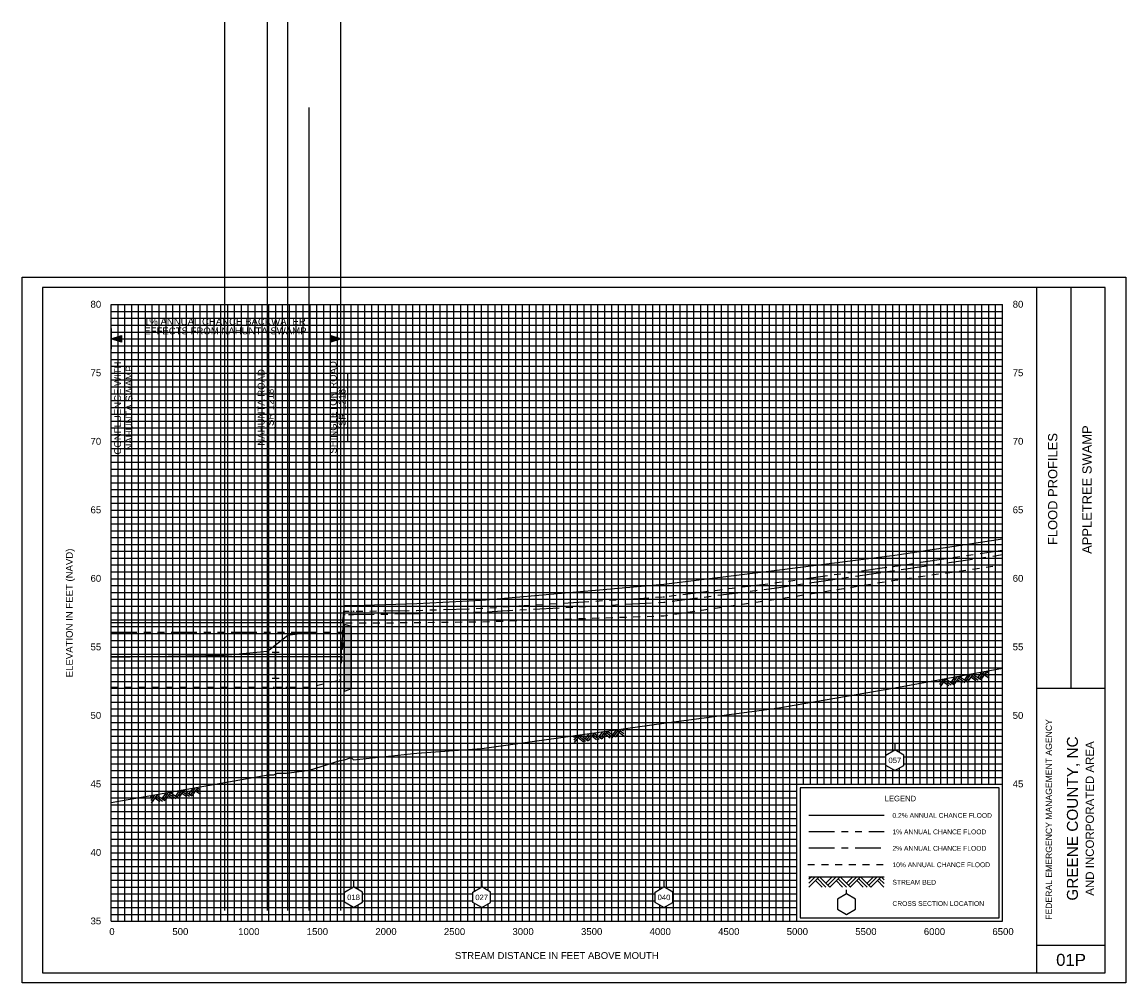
# Model space of a CAD drawing. Header units: inches. Extents: x -32 to 57.8, y 32 to 75.3.
# Tile 5 of 11: x -4.1 to 12, y 61.3 to 75.3. Entities that reach past the tile are written whole.
import ezdxf
from ezdxf.enums import TextEntityAlignment as Align

# ---------------------------------------------------------------- set-up
doc = ezdxf.new("R2010")
doc.units = ezdxf.units.IN
doc.header["$LTSCALE"] = 0.3
doc.header["$MEASUREMENT"] = 0
doc.set_wipeout_variables(frame=1)
for name, pattern in [('CENTER', [2, 1.25, -0.25, 0.25, -0.25]), ('DOT', [0.25, 0, -0.25]), ('HIDDEN', [0.375, 0.25, -0.125]), ('PHANTOM', [2.5, 1.25, -0.25, 0.25, -0.25, 0.25, -0.25])]:
    doc.linetypes.add(name, pattern=pattern)
doc.layers.get('0').update_dxf_attribs({"color": 3, "plot": 0})
for name, color, linetype in [('1', 5, 'Continuous'), ('2', 50, 'Continuous'), ('3', 9, 'DOT'), ('7', 7, 'Continuous'), ('CULVERT', 7, 'Continuous'), ('STREAM', 5, 'Continuous'), ('STRUCTURE', 30, 'Continuous'), ('TEXT', 255, 'Continuous'), ('WS10', 4, 'HIDDEN'), ('WS100', 5, 'PHANTOM'), ('WS50', 1, 'CENTER'), ('WS500', 1, 'Continuous'), ('WSOTHER', 7, 'Continuous'), ('XSEC', 7, 'Continuous')]:
    doc.layers.add(name, color=color, linetype=linetype)
doc.styles.add('ARIAL', font='ARIAL.TTF')
doc.styles.add('xs', font='ARIAL.TTF')

# ---------------------------------------------------------------- blocks, each defined once
blk = doc.blocks.new('rock')
at = {"layer": 'STREAM'}
for p, q in [((0.171, 0.001), (0.147, -0.023)), ((0.209, 0.001), (0.147, -0.061)), ((0.247, 0.001), (0.147, -0.099)), ((0.251, 0.001), (0.351, -0.099)), ((0.375, 0.001), (0.313, -0.061)), ((0.413, 0.001), (0.332, -0.08)), ((0.451, 0.001), (0.351, -0.099)), ((0.451, 0.001), (0.551, -0.099)), ((0.575, 0.001), (0.513, -0.061)), ((0.613, 0.001), (0.532, -0.08)), ((0.651, 0.001), (0.551, -0.099)), ((0.651, 0.001), (0.751, -0.099)), ((0.776, 0.001), (0.713, -0.061)), ((0.813, 0.001), (0.732, -0.08)), ((0.851, 0.001), (0.751, -0.099)), ((0.851, 0.001), (0.88, -0.028)), ((0.211, -0.034), (0.275, -0.099)), ((0.23, -0.016), (0.313, -0.099)), ((0.413, -0.036), (0.475, -0.099)), ((0.432, -0.018), (0.513, -0.099)), ((0.613, -0.036), (0.676, -0.099)), ((0.632, -0.018), (0.713, -0.099)), ((0.813, -0.036), (0.876, -0.099)), ((0.832, -0.018), (0.88, -0.066))]:
    blk.add_line(p, q, dxfattribs=at)
blk = doc.blocks.new('wipeout')
blk.add_wipeout([(0, 0.15), (-0.129917, 0.075), (-0.129917, -0.075), (0, -0.15), (0.129917, -0.075), (0.129917, 0.075)])
blk = doc.blocks.new('xsec')
blk.add_line((0, 0.35), (0, 0.25))
blk.add_blockref('wipeout', (0, 0.1))
for p, q in [((-0.13, 0.175), (0, 0.25)), ((-0.13, 0.025), (-0.13, 0.175)), ((0.13, 0.175), (0, 0.25)), ((0, 0.25), (0, 0.25)), ((0.13, 0.025), (0.13, 0.175)), ((0, -0.05), (-0.13, 0.025)), ((0, -0.05), (0.13, 0.025))]:
    blk.add_line(p, q)

msp = doc.modelspace()

# ---------------------------------------------------------------- hatches: boundary and pattern name
at = {"layer": 'STRUCTURE'}
msp.add_hatch(color=7, dxfattribs=at).paths.add_polyline_path([(0.565, 65.574), (0.565, 66.554), (0.661, 66.523), (0.661, 65.61)])

# ---------------------------------------------------------------- linework, layer by layer
at = {"color": 252}
msp.add_lwpolyline([(-4.138, 71.618), (11.962, 71.618), (11.962, 61.318), (-4.138, 61.318)], close=True, dxfattribs=at)
at = {"layer": '1'}
for p, q in [((-3.838, 71.468), (-3.838, 61.468)), ((11.662, 71.468), (-3.838, 71.468)), ((10.662, 61.468), (10.662, 71.468)), ((11.162, 65.618), (11.162, 71.468)), ((11.662, 61.468), (11.662, 71.468)), ((10.662, 65.618), (11.662, 65.618)), ((10.662, 61.868), (11.662, 61.868)), ((-3.838, 61.468), (-3.838, 61.468)), ((-3.838, 61.468), (11.662, 61.468)), ((-3.838, 61.468), (-3.838, 61.468))]:
    msp.add_line(p, q, dxfattribs=at)
at = {"layer": '2', "color": 50}
for p, q in [((-2.838, 62.218), (-2.838, 71.218)), ((-2.838, 71.218), (10.162, 71.218)), ((-1.838, 62.218), (-1.838, 71.218)), ((-0.838, 62.218), (-0.838, 71.218)), ((0.162, 62.218), (0.162, 71.218)), ((1.162, 62.218), (1.162, 71.218)), ((2.162, 62.218), (2.162, 71.218)), ((3.162, 62.218), (3.162, 71.218)), ((4.162, 62.218), (4.162, 71.218)), ((5.162, 62.218), (5.162, 71.218)), ((6.162, 62.218), (6.162, 71.218)), ((7.162, 62.218), (7.162, 71.218)), ((10.162, 62.218), (10.162, 71.218)), ((-2.838, 69.218), (10.162, 69.218)), ((-2.838, 68.218), (10.162, 68.218)), ((-2.838, 67.218), (10.162, 67.218)), ((-2.838, 66.218), (10.162, 66.218)), ((-2.838, 65.218), (10.162, 65.218)), ((-2.838, 64.218), (10.162, 64.218)), ((-2.838, 63.218), (7.162, 63.218)), ((-2.838, 62.218), (10.162, 62.218))]:
    msp.add_line(p, q, dxfattribs=at)
at = {"layer": '2', "color": 50, "linetype": 'Continuous'}
for p, q in [((8.162, 64.218), (8.162, 71.218)), ((9.162, 64.218), (9.162, 71.218)), ((-2.838, 70.218), (10.162, 70.218))]:
    msp.add_line(p, q, dxfattribs=at)
at = {"layer": '3', "color": 8, "linetype": 'Continuous'}
for p, q in [((-2.738, 62.218), (-2.738, 71.218)), ((-2.638, 62.218), (-2.638, 71.218)), ((-2.538, 62.218), (-2.538, 71.218)), ((-2.438, 62.218), (-2.438, 71.218)), ((-2.338, 62.218), (-2.338, 71.218)), ((-2.238, 62.218), (-2.238, 71.218)), ((-2.138, 62.218), (-2.138, 71.218)), ((-2.038, 62.218), (-2.038, 71.218)), ((-1.938, 62.218), (-1.938, 71.218)), ((-1.738, 62.218), (-1.738, 71.218)), ((-1.638, 62.218), (-1.638, 71.218)), ((-1.538, 62.218), (-1.538, 71.218)), ((-1.438, 62.218), (-1.438, 71.218)), ((-1.338, 62.218), (-1.338, 71.218)), ((-1.238, 62.218), (-1.238, 71.218)), ((-1.138, 62.218), (-1.138, 71.218)), ((-1.038, 62.218), (-1.038, 71.218)), ((-0.938, 62.218), (-0.938, 71.218)), ((-0.738, 62.218), (-0.738, 71.218)), ((-0.638, 62.218), (-0.638, 71.218)), ((-0.538, 62.218), (-0.538, 71.218)), ((-0.438, 62.218), (-0.438, 71.218)), ((-0.338, 62.218), (-0.338, 71.218)), ((-0.238, 62.218), (-0.238, 71.218)), ((-0.138, 62.218), (-0.138, 71.218)), ((-0.038, 62.218), (-0.038, 71.218)), ((0.062, 62.218), (0.062, 71.218)), ((0.262, 62.218), (0.262, 71.218)), ((0.362, 62.218), (0.362, 71.218)), ((0.462, 62.218), (0.462, 71.218)), ((0.562, 62.218), (0.562, 71.218)), ((0.662, 62.218), (0.662, 71.218)), ((0.762, 62.218), (0.762, 71.218)), ((0.862, 62.218), (0.862, 71.218)), ((0.962, 62.218), (0.962, 71.218)), ((1.062, 62.218), (1.062, 71.218)), ((1.262, 62.218), (1.262, 71.218)), ((1.362, 62.218), (1.362, 71.218)), ((1.462, 62.218), (1.462, 71.218)), ((1.562, 62.218), (1.562, 71.218)), ((1.662, 62.218), (1.662, 71.218)), ((1.762, 62.218), (1.762, 71.218)), ((1.862, 62.218), (1.862, 71.218)), ((1.962, 62.218), (1.962, 71.218)), ((2.062, 62.218), (2.062, 71.218)), ((2.262, 62.218), (2.262, 71.218)), ((2.362, 62.218), (2.362, 71.218)), ((2.462, 62.218), (2.462, 71.218)), ((2.562, 62.218), (2.562, 71.218)), ((2.662, 62.218), (2.662, 71.218)), ((2.762, 62.218), (2.762, 71.218)), ((2.862, 62.218), (2.862, 71.218)), ((2.962, 62.218), (2.962, 71.218)), ((3.062, 62.218), (3.062, 71.218)), ((3.262, 62.218), (3.262, 71.218)), ((3.362, 62.218), (3.362, 71.218)), ((3.462, 62.218), (3.462, 71.218)), ((3.562, 62.218), (3.562, 71.218)), ((3.662, 62.218), (3.662, 71.218)), ((3.762, 62.218), (3.762, 71.218)), ((3.862, 62.218), (3.862, 71.218)), ((3.962, 62.218), (3.962, 71.218)), ((4.062, 62.218), (4.062, 71.218)), ((4.262, 62.218), (4.262, 71.218)), ((4.362, 62.218), (4.362, 71.218)), ((4.462, 62.218), (4.462, 71.218)), ((4.562, 62.218), (4.562, 71.218)), ((4.662, 62.218), (4.662, 71.218)), ((4.762, 62.218), (4.762, 71.218)), ((4.862, 62.218), (4.862, 71.218)), ((4.962, 62.218), (4.962, 71.218)), ((5.062, 62.218), (5.062, 71.218)), ((5.262, 62.218), (5.262, 71.218)), ((5.362, 62.218), (5.362, 71.218)), ((5.462, 62.218), (5.462, 71.218)), ((5.562, 62.218), (5.562, 71.218)), ((5.662, 62.218), (5.662, 71.218)), ((5.762, 62.218), (5.762, 71.218)), ((5.862, 62.218), (5.862, 71.218)), ((5.962, 62.218), (5.962, 71.218)), ((6.062, 62.218), (6.062, 71.218)), ((6.262, 62.218), (6.262, 71.218)), ((6.362, 62.218), (6.362, 71.218)), ((6.462, 62.218), (6.462, 71.218)), ((6.562, 62.218), (6.562, 71.218)), ((6.662, 62.218), (6.662, 71.218)), ((6.762, 62.218), (6.762, 71.218)), ((6.862, 62.218), (6.862, 71.218)), ((6.962, 62.218), (6.962, 71.218)), ((7.062, 62.218), (7.062, 71.218)), ((7.262, 64.218), (7.262, 71.218)), ((7.362, 64.218), (7.362, 71.218)), ((7.462, 64.218), (7.462, 71.218)), ((7.562, 64.218), (7.562, 71.218)), ((7.662, 64.218), (7.662, 71.218)), ((7.762, 64.218), (7.762, 71.218)), ((7.862, 64.218), (7.862, 71.218)), ((7.962, 64.218), (7.962, 71.218)), ((8.062, 64.218), (8.062, 71.218)), ((8.262, 64.218), (8.262, 71.218)), ((8.362, 64.218), (8.362, 71.218)), ((8.462, 64.218), (8.462, 71.218)), ((8.562, 64.218), (8.562, 71.218)), ((8.662, 64.218), (8.662, 71.218)), ((8.762, 64.218), (8.762, 71.218)), ((8.862, 64.218), (8.862, 71.218)), ((8.962, 64.218), (8.962, 71.218)), ((9.062, 64.218), (9.062, 71.218)), ((9.262, 64.218), (9.262, 71.218)), ((9.362, 64.218), (9.362, 71.218)), ((9.462, 64.218), (9.462, 71.218)), ((9.562, 64.218), (9.562, 71.218)), ((9.662, 64.218), (9.662, 71.218)), ((9.762, 64.218), (9.762, 71.218)), ((9.862, 64.218), (9.862, 71.218)), ((9.962, 64.218), (9.962, 71.218)), ((10.062, 64.218), (10.062, 71.218)), ((-2.838, 71.118), (10.162, 71.118)), ((-2.838, 71.018), (10.162, 71.018)), ((-2.838, 70.918), (10.162, 70.918)), ((-2.838, 70.818), (10.162, 70.818)), ((-2.838, 70.718), (10.162, 70.718)), ((-2.838, 70.618), (10.162, 70.618)), ((-2.838, 70.518), (10.162, 70.518)), ((-2.838, 70.418), (10.162, 70.418)), ((-2.838, 70.318), (10.162, 70.318)), ((-2.838, 70.118), (10.162, 70.118)), ((-2.838, 70.018), (10.162, 70.018)), ((-2.838, 69.918), (10.162, 69.918)), ((-2.838, 69.818), (10.162, 69.818)), ((-2.838, 69.718), (10.162, 69.718)), ((-2.838, 69.618), (10.162, 69.618)), ((-2.838, 69.518), (10.162, 69.518)), ((-2.838, 69.418), (10.162, 69.418)), ((-2.838, 69.318), (10.162, 69.318)), ((-2.838, 69.118), (10.162, 69.118)), ((-2.838, 69.018), (10.162, 69.018)), ((-2.838, 68.918), (10.162, 68.918)), ((-2.838, 68.818), (10.162, 68.818)), ((-2.838, 68.718), (10.162, 68.718)), ((-2.838, 68.618), (10.162, 68.618)), ((-2.838, 68.518), (10.162, 68.518)), ((-2.838, 68.418), (10.162, 68.418)), ((-2.838, 68.318), (10.162, 68.318)), ((-2.838, 68.118), (10.162, 68.118)), ((-2.838, 68.018), (10.162, 68.018)), ((-2.838, 67.918), (10.162, 67.918)), ((-2.838, 67.818), (10.162, 67.818)), ((-2.838, 67.718), (10.162, 67.718)), ((-2.838, 67.618), (10.162, 67.618)), ((-2.838, 67.518), (10.162, 67.518)), ((-2.838, 67.418), (10.162, 67.418)), ((-2.838, 67.318), (10.162, 67.318)), ((-2.838, 67.118), (10.162, 67.118)), ((-2.838, 67.018), (10.162, 67.018)), ((-2.838, 66.918), (10.162, 66.918)), ((-2.838, 66.818), (10.162, 66.818)), ((-2.838, 66.718), (10.162, 66.718)), ((-2.838, 66.618), (10.162, 66.618)), ((-2.838, 66.518), (10.162, 66.518)), ((-2.838, 66.418), (10.162, 66.418)), ((-2.838, 66.318), (10.162, 66.318)), ((-2.838, 66.118), (10.162, 66.118)), ((-2.838, 66.018), (10.162, 66.018)), ((-2.838, 65.918), (10.162, 65.918)), ((-2.838, 65.818), (10.162, 65.818)), ((-2.838, 65.718), (10.162, 65.718)), ((-2.838, 65.618), (10.162, 65.618)), ((-2.838, 65.518), (10.162, 65.518)), ((-2.838, 65.418), (10.162, 65.418)), ((-2.838, 65.318), (10.162, 65.318)), ((-2.838, 65.118), (10.162, 65.118)), ((-2.838, 65.018), (10.162, 65.018)), ((-2.838, 64.918), (10.162, 64.918)), ((-2.838, 64.818), (10.162, 64.818)), ((-2.838, 64.718), (10.162, 64.718)), ((-2.838, 64.618), (10.162, 64.618)), ((-2.838, 64.518), (10.162, 64.518)), ((-2.838, 64.418), (10.162, 64.418)), ((-2.838, 64.318), (10.162, 64.318)), ((-2.838, 64.118), (7.162, 64.118)), ((-2.838, 64.018), (7.162, 64.018)), ((-2.838, 63.918), (7.162, 63.918)), ((-2.838, 63.818), (7.162, 63.818)), ((-2.838, 63.718), (7.162, 63.718)), ((-2.838, 63.618), (7.162, 63.618)), ((-2.838, 63.518), (7.162, 63.518)), ((-2.838, 63.418), (7.162, 63.418)), ((-2.838, 63.318), (7.162, 63.318)), ((-2.838, 63.118), (7.162, 63.118)), ((-2.838, 63.018), (7.162, 63.018)), ((-2.838, 62.918), (7.162, 62.918)), ((-2.838, 62.818), (7.162, 62.818)), ((-2.838, 62.718), (7.162, 62.718)), ((-2.838, 62.618), (7.162, 62.618)), ((-2.838, 62.518), (7.162, 62.518)), ((-2.838, 62.418), (7.162, 62.418)), ((-2.838, 62.318), (7.162, 62.318))]:
    msp.add_line(p, q, dxfattribs=at)
at = {"layer": '7'}
for p, q in [((7.887, 62.618), (7.887, 62.676)), ((7.887, 62.618), (7.757, 62.543)), ((7.757, 62.543), (7.757, 62.393)), ((7.757, 62.543), (7.757, 62.543)), ((8.017, 62.543), (7.887, 62.618)), ((8.017, 62.393), (8.017, 62.543)), ((7.757, 62.393), (7.887, 62.318)), ((7.887, 62.318), (8.017, 62.393))]:
    msp.add_line(p, q, dxfattribs=at)
at = {"layer": 'CULVERT'}
msp.add_lwpolyline([(0.565, 65.574), (0.565, 66.554), (0.661, 66.523), (0.661, 65.61), (0.565, 65.574)], dxfattribs=at)
at = {"layer": 'STREAM'}
for p, q in [((7.374, 62.868), (7.337, 62.832)), ((7.431, 62.868), (7.337, 62.775)), ((7.487, 62.868), (7.337, 62.718)), ((7.337, 62.868), (8.437, 62.868)), ((7.434, 62.815), (7.53, 62.718)), ((7.462, 62.843), (7.587, 62.718)), ((7.493, 62.868), (7.643, 62.718)), ((7.68, 62.868), (7.587, 62.775)), ((7.736, 62.868), (7.615, 62.747)), ((7.793, 62.868), (7.643, 62.718)), ((7.737, 62.812), (7.83, 62.718)), ((7.765, 62.84), (7.887, 62.718)), ((7.793, 62.868), (7.943, 62.718)), ((7.98, 62.868), (7.887, 62.775)), ((8.036, 62.868), (7.915, 62.747)), ((8.091, 62.866), (7.941, 62.716)), ((8.037, 62.812), (8.13, 62.718)), ((8.065, 62.84), (8.187, 62.718)), ((8.093, 62.868), (8.243, 62.718)), ((8.28, 62.868), (8.187, 62.775)), ((8.336, 62.868), (8.215, 62.747)), ((8.393, 62.868), (8.243, 62.718)), ((8.337, 62.812), (8.43, 62.718)), ((8.365, 62.84), (8.437, 62.768)), ((8.393, 62.868), (8.437, 62.824))]:
    msp.add_line(p, q, dxfattribs=at)
msp.add_lwpolyline([(-2.838, 63.954), (-0.546, 64.356), (-0.467, 64.356), (-0.411, 64.382), (-0.279, 64.382), (0.055, 64.424), (0.503, 64.566), (0.565, 64.574), (0.661, 64.61), (0.697, 64.574), (1.622, 64.67), (2.566, 64.742), (5.225, 65.11), (6.869, 65.326), (8.592, 65.626), (10.162, 65.912), (10.162, 65.912)], dxfattribs=at)
at = {"layer": 'STRUCTURE'}
for p, q in [((-0.489, 66.144), (-0.389, 66.144)), ((-0.439, 65.764), (-0.439, 66.144)), ((-0.489, 65.764), (-0.389, 65.764))]:
    msp.add_line(p, q, dxfattribs=at)
at = {"layer": 'TEXT'}
for p, q in [((-2.838, 70.868), (-2.838, 70.568)), ((0.507, 70.868), (0.507, 70.568)), ((-2.838, 70.718), (0.507, 70.718)), ((10.112, 64.168), (7.212, 64.168)), ((7.212, 64.168), (7.212, 62.268)), ((10.112, 62.268), (10.112, 64.168)), ((7.212, 62.268), (10.112, 62.268)), ((7.212, 62.268), (7.212, 62.268))]:
    msp.add_line(p, q, dxfattribs=at)
for points in [[(-2.838, 70.718), (-2.688, 70.768), (-2.688, 70.668), (-2.838, 70.718)], [(0.507, 70.718), (0.357, 70.768), (0.357, 70.668), (0.507, 70.718)], [(-0.439, 69.218), (-0.439, 70.218), (-0.439, 70.218)], [(0.613, 69.218), (0.613, 70.218), (0.613, 70.218)]]:
    msp.add_lwpolyline(points, dxfattribs=at)
at = {"layer": 'TEXT', "elevation": -10}
msp.add_lwpolyline([(-2.84, 69.218), (-2.84, 70.218), (-2.84, 70.218)], dxfattribs=at)
at = {"layer": 'TEXT'}
for points in [[(-2.838, 70.718), (-2.688, 70.768), (-2.688, 70.668)], [(0.357, 70.768), (0.357, 70.668), (0.507, 70.718)]]:
    msp.add_solid(points, dxfattribs=at)
at = {"layer": 'WS10'}
msp.add_line((7.322, 63.048), (8.422, 63.048), dxfattribs=at)
at = {"layer": 'WS10', "flags": 128}
msp.add_lwpolyline([(-2.838, 65.634), (-0.546, 65.634), (-0.546, 65.634), (-0.467, 65.634), (-0.467, 65.634), (-0.411, 65.634), (-0.411, 65.634), (-0.279, 65.634), (-0.279, 65.634), (0.055, 65.634), (0.055, 65.634), (0.055, 65.634), (0.055, 65.634), (0.503, 65.742), (0.503, 65.742), (0.565, 66.572), (0.565, 66.572), (0.661, 66.572), (0.661, 66.572), (0.697, 66.572), (0.697, 66.572), (1.622, 66.578), (1.622, 66.578), (2.566, 66.59), (2.566, 66.59), (5.225, 66.676), (5.225, 66.676), (6.869, 66.918), (6.869, 66.918), (8.592, 67.196), (10.162, 67.419), (10.162, 67.419), (10.162, 67.419)], dxfattribs=at)
at = {"layer": 'WS100'}
msp.add_line((7.337, 63.528), (8.437, 63.528), dxfattribs=at)
at = {"layer": 'WS100', "flags": 128}
msp.add_lwpolyline([(0.539, 66.437), (0.565, 66.742), (0.565, 66.742), (0.661, 66.742), (0.661, 66.742), (0.697, 66.742), (0.697, 66.742), (1.622, 66.756), (1.622, 66.756), (2.566, 66.786), (2.566, 66.786), (5.225, 66.954), (5.225, 66.954), (6.869, 67.16), (6.869, 67.16), (8.592, 67.4), (10.162, 67.636), (10.162, 67.636), (10.162, 67.636)], dxfattribs=at)
at = {"layer": 'WS100'}
msp.add_lwpolyline([(-2.837, 66.437), (0.539, 66.437)], dxfattribs=at)
at = {"layer": 'WS50'}
msp.add_line((7.337, 63.288), (8.437, 63.288), dxfattribs=at)
at = {"layer": 'WS50', "flags": 128}
msp.add_lwpolyline([(0.514, 66.08), (0.565, 66.696), (0.565, 66.696), (0.661, 66.696), (0.661, 66.696), (0.697, 66.696), (0.697, 66.696), (1.622, 66.708), (1.622, 66.708), (2.566, 66.732), (2.566, 66.732), (5.225, 66.874), (5.225, 66.874), (6.869, 67.086), (6.869, 67.086), (8.592, 67.336), (10.162, 67.57), (10.162, 67.57), (10.162, 67.57)], dxfattribs=at)
at = {"layer": 'WS500'}
msp.add_line((7.337, 63.768), (8.437, 63.768), dxfattribs=at)
for points in [[(0.541, 66.577), (0.565, 66.828), (0.565, 66.828), (0.661, 66.828), (0.661, 66.828), (0.697, 66.828), (0.697, 66.828), (1.622, 66.854), (1.622, 66.854), (2.566, 66.904), (2.566, 66.904), (5.225, 67.14), (5.225, 67.14), (6.869, 67.342), (6.869, 67.342), (8.592, 67.562), (10.162, 67.798), (10.162, 67.798), (10.162, 67.798)], [(-2.836, 66.577), (0.541, 66.577)], [(-2.837, 66.08), (0.514, 66.08)]]:
    msp.add_lwpolyline(points, dxfattribs=at)
at = {"layer": 'WSOTHER'}
for points in [[(-1.178, 62.376), (-1.178, 75.341)], [(-0.556, 62.376), (-0.556, 75.341)], [(-0.26, 62.376), (-0.26, 75.341)], [(0.511, 62.376), (0.511, 75.341)], [(0.052, 62.376), (0.052, 74.094)], [(-1.179, 66.1), (-0.556, 66.16), (-0.261, 66.395), (0.052, 66.437)], [(-2.836, 66.075), (-1.179, 66.1)]]:
    msp.add_lwpolyline(points, dxfattribs=at)

# ---------------------------------------------------------------- block references
at = {"layer": 'STREAM'}
for p, rotation in [((9.09, 65.709), 10.3224099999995), ((3.758, 64.903), 7.8687989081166), ((-2.417, 64.016), 10.07927804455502)]:
    msp.add_blockref('rock', p, dxfattribs=dict(at, rotation=rotation))

# ---------------------------------------------------------------- texts
at = {"layer": 'TEXT', "style": 'ARIAL'}
for s, height, p in [(' 80', 0.1, (-3.178, 71.173)), (' 80', 0.1, (10.272, 71.173)), (' 75', 0.1, (-3.178, 70.173)), (' 75', 0.1, (10.272, 70.173)), (' 70', 0.1, (-3.178, 69.173)), (' 70', 0.1, (10.272, 69.173)), (' 65', 0.1, (-3.178, 68.173)), (' 65', 0.1, (10.272, 68.173)), (' 60', 0.1, (-3.178, 67.173)), (' 60', 0.1, (10.272, 67.173)), (' 55', 0.1, (-3.178, 66.173)), (' 55', 0.1, (10.272, 66.173)), (' 50', 0.1, (-3.178, 65.173)), (' 50', 0.1, (10.272, 65.173)), (' 45', 0.1, (-3.178, 64.173)), (' 45', 0.1, (10.272, 64.173)), ('LEGEND', 0.08, (8.443, 63.97)), ('0.2% ANNUAL CHANCE FLOOD', 0.07, (8.557, 63.728)), ('1% ANNUAL CHANCE FLOOD', 0.07, (8.557, 63.488)), (' 40', 0.1, (-3.178, 63.173)), ('2% ANNUAL CHANCE FLOOD', 0.07, (8.557, 63.248)), ('10% ANNUAL CHANCE FLOOD', 0.07, (8.557, 63.008)), ('STREAM BED', 0.07, (8.557, 62.753)), ('CROSS SECTION LOCATION', 0.07, (8.557, 62.442)), (' 35', 0.1, (-3.178, 62.173))]:
    msp.add_text(s, height=height, dxfattribs=at).set_placement(p)
for s, height, p in [('1%%% ANNUAL CHANCE BACKWATER', 0.1, (-1.18, 70.92, 3)), ('EFFECTS FROM NAHUNTA SWAMP', 0.1, (-1.172, 70.784, 3)), ('0', 0.1, (-2.827, 62.018)), ('500', 0.1, (-1.829, 62.018)), ('1000', 0.1, (-0.83, 62.018)), ('1500', 0.1, (0.17, 62.018)), ('2000', 0.1, (1.17, 62.018)), ('2500', 0.1, (2.17, 62.018)), ('3000', 0.1, (3.17, 62.018)), ('3500', 0.1, (4.17, 62.018)), ('4000', 0.1, (5.17, 62.018)), ('4500', 0.1, (6.17, 62.018)), ('5000', 0.1, (7.17, 62.018)), ('5500', 0.1, (8.17, 62.018)), ('6000', 0.1, (9.17, 62.018)), ('6500', 0.1, (10.17, 62.018)), ('STREAM DISTANCE IN FEET ABOVE MOUTH', 0.1, (3.662, 61.668)), ('01P', 0.175, (11.162, 61.568))]:
    msp.add_text(s, height=height, dxfattribs=at).set_placement(p, align=Align.CENTER)
for s, height, p in [('NAHUNTA ROAD', 0.1, (-0.601, 69.718)), ('SHINGLETON ROAD', 0.1, (0.45, 69.718)), ('(SR 1218)', 0.1, (-0.466, 69.718)), ('(SR 1216)', 0.1, (0.582, 69.716)), ('APPLETREE SWAMP', 0.135, (11.462, 68.518)), ('ELEVATION IN FEET (NAVD)', 0.1, (-3.398, 66.718)), ('GREENE COUNTY, NC', 0.16, (11.262, 63.718)), ('AND INCORPORATED AREA', 0.12, (11.495, 63.718))]:
    msp.add_text(s, height=height, rotation=90, dxfattribs=at).set_placement(p, align=Align.CENTER)
for s, height, p in [('FLOOD PROFILES', 0.135, (10.962, 67.709)), ('FEDERAL EMERGENCY MANAGEMENT AGENCY', 0.09, (10.883, 62.24))]:
    msp.add_text(s, height=height, rotation=90, dxfattribs=at).set_placement(p)
at = {"layer": 'TEXT', "insert": (-2.794, 69.708), "char_height": 0.1, "width": 2.1677, "attachment_point": 2, "rotation": 90, "style": 'ARIAL'}
msp.add_mtext('CONFLUENCE WITH\\P\\pi-0.4,l0.4;NAHUNTA SWAMP', dxfattribs=at)

# ---------------------------------------------------------------- next in the draw order: block references
at = {"layer": 'XSEC', "color": 3}
for p in [(8.592, 64.468), (0.697, 62.47), (2.566, 62.469), (5.225, 62.469)]:
    msp.add_blockref('xsec', p, dxfattribs=at)

# ---------------------------------------------------------------- next in the draw order: texts
at = {"layer": 'TEXT', "style": 'xs'}
for s, p in [('057', (8.592, 64.567, 1)), ('018', (0.697, 62.568, 1)), ('027', (2.566, 62.567, 1)), ('040', (5.225, 62.567, 1))]:
    msp.add_text(s, height=0.08, dxfattribs=at).set_placement(p, align=Align.MIDDLE_CENTER)

doc.saveas('drawing.dxf')
